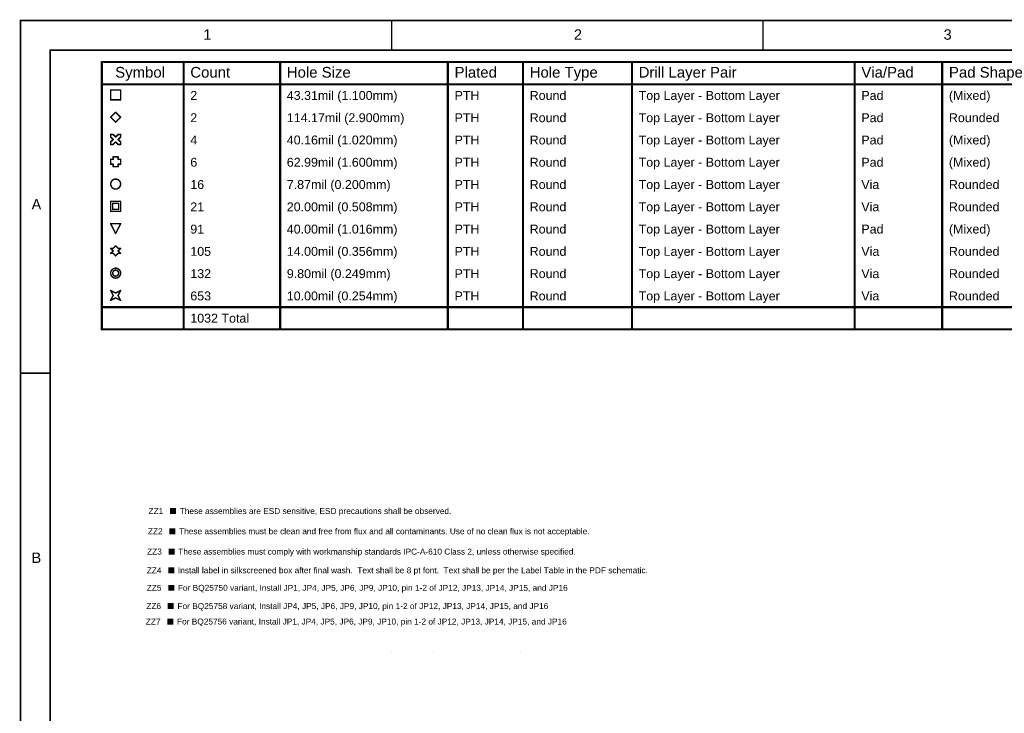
# Model space of a CAD drawing. Header units: inches. Extents: x -0.5 to 15.2, y -1.3 to 8.2.
# Tile 241 of 256: x -0.5 to 6.1, y 3.5 to 8.2. Entities that reach past the tile are written whole.
import ezdxf

# ---------------------------------------------------------------- set-up
doc = ezdxf.new("R2010")
doc.units = ezdxf.units.IN
doc.header["$MEASUREMENT"] = 0
for name, color, linetype in [('Drill Drawing', 1, 'Continuous'), ('M3 3D STEP Top', 76, 'Continuous'), ('M5 Assembly Top', 56, 'Continuous'), ('M9 Title Sheet', 56, 'Continuous')]:
    doc.layers.add(name, color=color, linetype=linetype)
doc.styles.add('Arial', font='txt', dxfattribs={"height": 0.2})

# ---------------------------------------------------------------- blocks, each defined once
blk = doc.blocks.new('A_______N____3')
at = {"layer": 'M5 Assembly Top'}
blk.add_hatch(color=56, dxfattribs=at).paths.add_polyline_path([(-0.02, -0.02), (0.02, -0.02), (0.02, 0.02), (-0.02, 0.02)])
at = {"layer": 'M5 Assembly Top', "style": 'Arial'}
for s, p in [('ZZ7', (-0.165, -0.02)), ('For BQ25756 variant, Install JP1, JP4, JP5, JP6, JP9, JP10, pin 1-2 of JP12, JP13, JP14, JP15, and JP16', (0.045, -0.02))]:
    blk.add_text(s, height=0.04, rotation=360, dxfattribs=at).set_placement(p)
blk = doc.blocks.new('A_______N____20')
at = {"layer": 'M5 Assembly Top'}
blk.add_hatch(color=56, dxfattribs=at).paths.add_polyline_path([(-0.02, -0.02), (0.02, -0.02), (0.02, 0.02), (-0.02, 0.02)])
at = {"layer": 'M5 Assembly Top', "style": 'Arial'}
for s, p in [('ZZ6', (-0.165, -0.02)), ('For BQ25758 variant, Install JP4, JP5, JP6, JP9, JP10, pin 1-2 of JP12, JP13, JP14, JP15, and JP16', (0.045, -0.02))]:
    blk.add_text(s, height=0.04, rotation=360, dxfattribs=at).set_placement(p)
blk = doc.blocks.new('A_______N____63')
at = {"layer": 'M5 Assembly Top'}
blk.add_hatch(color=56, dxfattribs=at).paths.add_polyline_path([(-0.02, -0.02), (0.02, -0.02), (0.02, 0.02), (-0.02, 0.02)])
at = {"layer": 'M5 Assembly Top', "style": 'Arial'}
for s, p in [('ZZ4', (-0.165, -0.02)), ('Install label in silkscreened box after final wash.  Text shall be 8 pt font.  Text shall be per the Label Table in the PDF schematic.', (0.045, -0.02))]:
    blk.add_text(s, height=0.04, rotation=360, dxfattribs=at).set_placement(p)
blk = doc.blocks.new('A_______N____65')
at = {"layer": 'M5 Assembly Top'}
blk.add_hatch(color=56, dxfattribs=at).paths.add_polyline_path([(-0.02, -0.02), (0.02, -0.02), (0.02, 0.02), (-0.02, 0.02)])
at = {"layer": 'M5 Assembly Top', "style": 'Arial'}
for s, p in [('ZZ5', (-0.165, -0.02)), ('For BQ25750 variant, Install JP1, JP4, JP5, JP6, JP9, JP10, pin 1-2 of JP12, JP13, JP14, JP15, and JP16', (0.045, -0.02))]:
    blk.add_text(s, height=0.04, rotation=360, dxfattribs=at).set_placement(p)
blk = doc.blocks.new('SNT_100_BK_G_66')
at = {"layer": 'M3 3D STEP Top'}
h = blk.add_hatch(color=76, dxfattribs=at)
edge = h.paths.add_edge_path()
edge.add_arc((0, 0), 0.0005, 0, 360)
blk = doc.blocks.new('SNT_100_BK_G_67')
at = {"layer": 'M3 3D STEP Top'}
h = blk.add_hatch(color=76, dxfattribs=at)
edge = h.paths.add_edge_path()
edge.add_arc((0, 0), 0.0005, 0, 360)
blk = doc.blocks.new('SNT_100_BK_G_68')
at = {"layer": 'M3 3D STEP Top'}
h = blk.add_hatch(color=76, dxfattribs=at)
edge = h.paths.add_edge_path()
edge.add_arc((0, 0), 0.0005, 0, 360)
blk = doc.blocks.new('SNT_100_BK_G_69')
at = {"layer": 'M3 3D STEP Top'}
h = blk.add_hatch(color=76, dxfattribs=at)
edge = h.paths.add_edge_path()
edge.add_arc((0, 0), 0.0005, 0, 360)
blk = doc.blocks.new('SNT_100_BK_G_70')
at = {"layer": 'M3 3D STEP Top'}
h = blk.add_hatch(color=76, dxfattribs=at)
edge = h.paths.add_edge_path()
edge.add_arc((0, 0), 0.0005, 0, 360)
blk = doc.blocks.new('SNT_100_BK_G_71')
at = {"layer": 'M3 3D STEP Top'}
h = blk.add_hatch(color=76, dxfattribs=at)
edge = h.paths.add_edge_path()
edge.add_arc((0, 0), 0.0005, 0, 360)
blk = doc.blocks.new('SNT_100_BK_G_72')
at = {"layer": 'M3 3D STEP Top'}
h = blk.add_hatch(color=76, dxfattribs=at)
edge = h.paths.add_edge_path()
edge.add_arc((0, 0), 0.0005, 0, 360)
blk = doc.blocks.new('SNT_100_BK_G_73')
at = {"layer": 'M3 3D STEP Top'}
h = blk.add_hatch(color=76, dxfattribs=at)
edge = h.paths.add_edge_path()
edge.add_arc((0, 0), 0.0005, 0, 360)
blk = doc.blocks.new('SNT_100_BK_G_74')
at = {"layer": 'M3 3D STEP Top'}
h = blk.add_hatch(color=76, dxfattribs=at)
edge = h.paths.add_edge_path()
edge.add_arc((0, 0), 0.0005, 0, 360)
blk = doc.blocks.new('SNT_100_BK_G_75')
at = {"layer": 'M3 3D STEP Top'}
h = blk.add_hatch(color=76, dxfattribs=at)
edge = h.paths.add_edge_path()
edge.add_arc((0, 0), 0.0005, 0, 360)
blk = doc.blocks.new('SNT_100_BK_G_76')
at = {"layer": 'M3 3D STEP Top'}
h = blk.add_hatch(color=76, dxfattribs=at)
edge = h.paths.add_edge_path()
edge.add_arc((0, 0), 0.0005, 0, 360)
blk = doc.blocks.new('A_______N____270')
at = {"layer": 'M5 Assembly Top'}
blk.add_hatch(color=56, dxfattribs=at).paths.add_polyline_path([(-0.02, -0.02), (0.02, -0.02), (0.02, 0.02), (-0.02, 0.02)])
at = {"layer": 'M5 Assembly Top', "style": 'Arial'}
for s, p in [('ZZ3', (-0.165, -0.02)), ('These assemblies must comply with workmanship standards IPC-A-610 Class 2, unless otherwise specified.', (0.045, -0.02))]:
    blk.add_text(s, height=0.04, rotation=360, dxfattribs=at).set_placement(p)
blk = doc.blocks.new('A_______N____271')
at = {"layer": 'M5 Assembly Top'}
blk.add_hatch(color=56, dxfattribs=at).paths.add_polyline_path([(-0.02, -0.02), (0.02, -0.02), (0.02, 0.02), (-0.02, 0.02)])
at = {"layer": 'M5 Assembly Top', "style": 'Arial'}
for s, p in [('ZZ2', (-0.165, -0.02)), ('These assemblies must be clean and free from flux and all contaminants. Use of no clean flux is not acceptable.', (0.045, -0.02))]:
    blk.add_text(s, height=0.04, rotation=360, dxfattribs=at).set_placement(p)
blk = doc.blocks.new('A_______N____273')
at = {"layer": 'M5 Assembly Top'}
blk.add_hatch(color=56, dxfattribs=at).paths.add_polyline_path([(-0.02, -0.02), (0.02, -0.02), (0.02, 0.02), (-0.02, 0.02)])
at = {"layer": 'M5 Assembly Top', "style": 'Arial'}
for s, p in [('ZZ1', (-0.165, -0.02)), ('These assemblies are ESD sensitive, ESD precautions shall be observed.', (0.045, -0.02))]:
    blk.add_text(s, height=0.04, rotation=360, dxfattribs=at).set_placement(p)

msp = doc.modelspace()

# ---------------------------------------------------------------- linework, layer by layer
at = {"layer": 'Drill Drawing'}
for points in [[(0.0565, 7.8865, 0.015, 0.015, 0), (10.8975, 7.8865, 0.015, 0.015, 0)], [(0.0565, 6.0865, 0.015, 0.015, 0), (0.0565, 7.8865, 0.015, 0.015, 0)], [(0.6074, 6.0865, 0.015, 0.015, 0), (0.6074, 7.8865, 0.015, 0.015, 0)], [(1.2572, 6.0865, 0.015, 0.015, 0), (1.2572, 7.8865, 0.015, 0.015, 0)], [(2.3869, 6.0865, 0.015, 0.015, 0), (2.3869, 7.8865, 0.015, 0.015, 0)], [(2.8927, 6.0865, 0.015, 0.015, 0), (2.8927, 7.8865, 0.015, 0.015, 0)], [(3.6265, 6.0865, 0.015, 0.015, 0), (3.6265, 7.8865, 0.015, 0.015, 0)], [(5.1261, 6.0865, 0.015, 0.015, 0), (5.1261, 7.8865, 0.015, 0.015, 0)], [(5.7159, 6.0865, 0.015, 0.015, 0), (5.7159, 7.8865, 0.015, 0.015, 0)], [(0.0565, 7.7365, 0.015, 0.015, 0), (10.8975, 7.7365, 0.015, 0.015, 0)], [(0.1163, 7.6982, 0.01, 0.01, 0), (0.183, 7.6982, 0.01, 0.01, 0)], [(0.1163, 7.6315, 0.01, 0.01, 0), (0.1163, 7.6982, 0.01, 0.01, 0)], [(0.183, 7.6315, 0.01, 0.01, 0), (0.183, 7.6982, 0.01, 0.01, 0)], [(0.1163, 7.6315, 0.01, 0.01, 0), (0.183, 7.6315, 0.01, 0.01, 0)], [(0.1163, 7.5148, 0.01, 0.01, 0), (0.1496, 7.5482, 0.01, 0.01, 0)], [(0.1163, 7.5148, 0.01, 0.01, 0), (0.1496, 7.4815, 0.01, 0.01, 0)], [(0.1496, 7.5482, 0.01, 0.01, 0), (0.183, 7.5148, 0.01, 0.01, 0)], [(0.1496, 7.4815, 0.01, 0.01, 0), (0.183, 7.5148, 0.01, 0.01, 0)], [(0.1163, 7.3815, 0.01, 0.01, 0), (0.1163, 7.3982, 0.01, 0.01, 0)], [(0.1163, 7.3982, 0.01, 0.01, 0), (0.133, 7.3982, 0.01, 0.01, 0)], [(0.1163, 7.3815, 0.01, 0.01, 0), (0.133, 7.3648, 0.01, 0.01, 0)], [(0.1163, 7.3482, 0.01, 0.01, 0), (0.133, 7.3648, 0.01, 0.01, 0)], [(0.133, 7.3982, 0.01, 0.01, 0), (0.1496, 7.3815, 0.01, 0.01, 0)], [(0.1496, 7.3815, 0.01, 0.01, 0), (0.1663, 7.3982, 0.01, 0.01, 0)], [(0.1663, 7.3982, 0.01, 0.01, 0), (0.183, 7.3982, 0.01, 0.01, 0)], [(0.1663, 7.3648, 0.01, 0.01, 0), (0.183, 7.3815, 0.01, 0.01, 0)], [(0.1663, 7.3648, 0.01, 0.01, 0), (0.183, 7.3482, 0.01, 0.01, 0)], [(0.183, 7.3815, 0.01, 0.01, 0), (0.183, 7.3982, 0.01, 0.01, 0)], [(0.1163, 7.3315, 0.01, 0.01, 0), (0.1163, 7.3482, 0.01, 0.01, 0)], [(0.1163, 7.3315, 0.01, 0.01, 0), (0.133, 7.3315, 0.01, 0.01, 0)], [(0.133, 7.3315, 0.01, 0.01, 0), (0.1496, 7.3482, 0.01, 0.01, 0)], [(0.1496, 7.3482, 0.01, 0.01, 0), (0.1663, 7.3315, 0.01, 0.01, 0)], [(0.1663, 7.3315, 0.01, 0.01, 0), (0.183, 7.3315, 0.01, 0.01, 0)], [(0.183, 7.3315, 0.01, 0.01, 0), (0.183, 7.3482, 0.01, 0.01, 0)], [(0.1163, 7.1982, 0.01, 0.01, 0), (0.1163, 7.2315, 0.01, 0.01, 0)], [(0.1163, 7.2315, 0.01, 0.01, 0), (0.133, 7.2315, 0.01, 0.01, 0)], [(0.133, 7.2315, 0.01, 0.01, 0), (0.133, 7.2482, 0.01, 0.01, 0)], [(0.133, 7.2482, 0.01, 0.01, 0), (0.1663, 7.2482, 0.01, 0.01, 0)], [(0.1663, 7.2315, 0.01, 0.01, 0), (0.1663, 7.2482, 0.01, 0.01, 0)], [(0.1663, 7.2315, 0.01, 0.01, 0), (0.183, 7.2315, 0.01, 0.01, 0)], [(0.183, 7.1982, 0.01, 0.01, 0), (0.183, 7.2315, 0.01, 0.01, 0)], [(0.1163, 7.1982, 0.01, 0.01, 0), (0.133, 7.1982, 0.01, 0.01, 0)], [(0.133, 7.1815, 0.01, 0.01, 0), (0.133, 7.1982, 0.01, 0.01, 0)], [(0.133, 7.1815, 0.01, 0.01, 0), (0.1663, 7.1815, 0.01, 0.01, 0)], [(0.1663, 7.1982, 0.01, 0.01, 0), (0.183, 7.1982, 0.01, 0.01, 0)], [(0.1663, 7.1815, 0.01, 0.01, 0), (0.1663, 7.1982, 0.01, 0.01, 0)], [(0.1163, 6.9482, 0.01, 0.01, 0), (0.183, 6.9482, 0.01, 0.01, 0)], [(0.1163, 6.8815, 0.01, 0.01, 0), (0.1163, 6.9482, 0.01, 0.01, 0)], [(0.1296, 6.9348, 0.01, 0.01, 0), (0.1696, 6.9348, 0.01, 0.01, 0)], [(0.1296, 6.8948, 0.01, 0.01, 0), (0.1296, 6.9348, 0.01, 0.01, 0)], [(0.1296, 6.8948, 0.01, 0.01, 0), (0.1696, 6.8948, 0.01, 0.01, 0)], [(0.1696, 6.8948, 0.01, 0.01, 0), (0.1696, 6.9348, 0.01, 0.01, 0)], [(0.183, 6.8815, 0.01, 0.01, 0), (0.183, 6.9482, 0.01, 0.01, 0)], [(0.1163, 6.8815, 0.01, 0.01, 0), (0.183, 6.8815, 0.01, 0.01, 0)], [(0.1163, 6.7982, 0.01, 0.01, 0), (0.183, 6.7982, 0.01, 0.01, 0)], [(0.1163, 6.7982, 0.01, 0.01, 0), (0.1496, 6.7315, 0.01, 0.01, 0)], [(0.1496, 6.7315, 0.01, 0.01, 0), (0.183, 6.7982, 0.01, 0.01, 0)], [(0.1163, 6.6315, 0.01, 0.01, 0), (0.133, 6.6148, 0.01, 0.01, 0)], [(0.1163, 6.6315, 0.01, 0.01, 0), (0.133, 6.6315, 0.01, 0.01, 0)], [(0.133, 6.6315, 0.01, 0.01, 0), (0.1496, 6.6482, 0.01, 0.01, 0)], [(0.1496, 6.6482, 0.01, 0.01, 0), (0.1663, 6.6315, 0.01, 0.01, 0)], [(0.1663, 6.6315, 0.01, 0.01, 0), (0.183, 6.6315, 0.01, 0.01, 0)], [(0.1663, 6.6148, 0.01, 0.01, 0), (0.183, 6.6315, 0.01, 0.01, 0)], [(0.1163, 6.5982, 0.01, 0.01, 0), (0.133, 6.6148, 0.01, 0.01, 0)], [(0.1163, 6.5982, 0.01, 0.01, 0), (0.133, 6.5982, 0.01, 0.01, 0)], [(0.133, 6.5982, 0.01, 0.01, 0), (0.1496, 6.5815, 0.01, 0.01, 0)], [(0.1496, 6.5815, 0.01, 0.01, 0), (0.1663, 6.5982, 0.01, 0.01, 0)], [(0.1663, 6.6148, 0.01, 0.01, 0), (0.183, 6.5982, 0.01, 0.01, 0)], [(0.1663, 6.5982, 0.01, 0.01, 0), (0.183, 6.5982, 0.01, 0.01, 0)], [(0.1163, 6.3482, 0.01, 0.01, 0), (0.1496, 6.3315, 0.01, 0.01, 0)], [(0.1163, 6.3482, 0.01, 0.01, 0), (0.133, 6.3148, 0.01, 0.01, 0)], [(0.1163, 6.2815, 0.01, 0.01, 0), (0.133, 6.3148, 0.01, 0.01, 0)], [(0.1163, 6.2815, 0.01, 0.01, 0), (0.1496, 6.2982, 0.01, 0.01, 0)], [(0.1496, 6.3315, 0.01, 0.01, 0), (0.183, 6.3482, 0.01, 0.01, 0)], [(0.1496, 6.2982, 0.01, 0.01, 0), (0.183, 6.2815, 0.01, 0.01, 0)], [(0.1663, 6.3148, 0.01, 0.01, 0), (0.183, 6.3482, 0.01, 0.01, 0)], [(0.1663, 6.3148, 0.01, 0.01, 0), (0.183, 6.2815, 0.01, 0.01, 0)], [(0.0565, 6.2365, 0.015, 0.015, 0), (10.8975, 6.2365, 0.015, 0.015, 0)], [(0.0565, 6.0865, 0.015, 0.015, 0), (10.8975, 6.0865, 0.015, 0.015, 0)]]:
    msp.add_lwpolyline(points, format="xyseb", dxfattribs=at)
for points in [[(0.0527, 7.8865, 0.0075, 0.0075, 1), (0.0602, 7.8865, 0.0075, 0.0075, 1)], [(0.0527, 7.8865, 0.0075, 0.0075, 1), (0.0602, 7.8865, 0.0075, 0.0075, 1)], [(0.6036, 7.8865, 0.0075, 0.0075, 1), (0.6111, 7.8865, 0.0075, 0.0075, 1)], [(1.2535, 7.8865, 0.0075, 0.0075, 1), (1.261, 7.8865, 0.0075, 0.0075, 1)], [(2.3831, 7.8865, 0.0075, 0.0075, 1), (2.3906, 7.8865, 0.0075, 0.0075, 1)], [(2.889, 7.8865, 0.0075, 0.0075, 1), (2.8965, 7.8865, 0.0075, 0.0075, 1)], [(3.6228, 7.8865, 0.0075, 0.0075, 1), (3.6303, 7.8865, 0.0075, 0.0075, 1)], [(5.1223, 7.8865, 0.0075, 0.0075, 1), (5.1298, 7.8865, 0.0075, 0.0075, 1)], [(5.7122, 7.8865, 0.0075, 0.0075, 1), (5.7197, 7.8865, 0.0075, 0.0075, 1)], [(0.0527, 7.7365, 0.0075, 0.0075, 1), (0.0602, 7.7365, 0.0075, 0.0075, 1)], [(0.1138, 7.6982, 0.005, 0.005, 1), (0.1188, 7.6982, 0.005, 0.005, 1)], [(0.1138, 7.6982, 0.005, 0.005, 1), (0.1188, 7.6982, 0.005, 0.005, 1)], [(0.1805, 7.6982, 0.005, 0.005, 1), (0.1855, 7.6982, 0.005, 0.005, 1)], [(0.1805, 7.6982, 0.005, 0.005, 1), (0.1855, 7.6982, 0.005, 0.005, 1)], [(0.1138, 7.6315, 0.005, 0.005, 1), (0.1188, 7.6315, 0.005, 0.005, 1)], [(0.1138, 7.6315, 0.005, 0.005, 1), (0.1188, 7.6315, 0.005, 0.005, 1)], [(0.1805, 7.6315, 0.005, 0.005, 1), (0.1855, 7.6315, 0.005, 0.005, 1)], [(0.1805, 7.6315, 0.005, 0.005, 1), (0.1855, 7.6315, 0.005, 0.005, 1)], [(0.1138, 7.5148, 0.005, 0.005, 1), (0.1188, 7.5148, 0.005, 0.005, 1)], [(0.1138, 7.5148, 0.005, 0.005, 1), (0.1188, 7.5148, 0.005, 0.005, 1)], [(0.1471, 7.5482, 0.005, 0.005, 1), (0.1521, 7.5482, 0.005, 0.005, 1)], [(0.1471, 7.5482, 0.005, 0.005, 1), (0.1521, 7.5482, 0.005, 0.005, 1)], [(0.1805, 7.5148, 0.005, 0.005, 1), (0.1855, 7.5148, 0.005, 0.005, 1)], [(0.1805, 7.5148, 0.005, 0.005, 1), (0.1855, 7.5148, 0.005, 0.005, 1)], [(0.1471, 7.4815, 0.005, 0.005, 1), (0.1521, 7.4815, 0.005, 0.005, 1)], [(0.1471, 7.4815, 0.005, 0.005, 1), (0.1521, 7.4815, 0.005, 0.005, 1)], [(0.1138, 7.3982, 0.005, 0.005, 1), (0.1188, 7.3982, 0.005, 0.005, 1)], [(0.1138, 7.3982, 0.005, 0.005, 1), (0.1188, 7.3982, 0.005, 0.005, 1)], [(0.1138, 7.3815, 0.005, 0.005, 1), (0.1188, 7.3815, 0.005, 0.005, 1)], [(0.1138, 7.3815, 0.005, 0.005, 1), (0.1188, 7.3815, 0.005, 0.005, 1)], [(0.1305, 7.3982, 0.005, 0.005, 1), (0.1355, 7.3982, 0.005, 0.005, 1)], [(0.1305, 7.3982, 0.005, 0.005, 1), (0.1355, 7.3982, 0.005, 0.005, 1)], [(0.1305, 7.3648, 0.005, 0.005, 1), (0.1355, 7.3648, 0.005, 0.005, 1)], [(0.1305, 7.3648, 0.005, 0.005, 1), (0.1355, 7.3648, 0.005, 0.005, 1)], [(0.1471, 7.3815, 0.005, 0.005, 1), (0.1521, 7.3815, 0.005, 0.005, 1)], [(0.1471, 7.3815, 0.005, 0.005, 1), (0.1521, 7.3815, 0.005, 0.005, 1)], [(0.1638, 7.3982, 0.005, 0.005, 1), (0.1688, 7.3982, 0.005, 0.005, 1)], [(0.1638, 7.3982, 0.005, 0.005, 1), (0.1688, 7.3982, 0.005, 0.005, 1)], [(0.1638, 7.3648, 0.005, 0.005, 1), (0.1688, 7.3648, 0.005, 0.005, 1)], [(0.1638, 7.3648, 0.005, 0.005, 1), (0.1688, 7.3648, 0.005, 0.005, 1)], [(0.1805, 7.3982, 0.005, 0.005, 1), (0.1855, 7.3982, 0.005, 0.005, 1)], [(0.1805, 7.3982, 0.005, 0.005, 1), (0.1855, 7.3982, 0.005, 0.005, 1)], [(0.1805, 7.3815, 0.005, 0.005, 1), (0.1855, 7.3815, 0.005, 0.005, 1)], [(0.1805, 7.3815, 0.005, 0.005, 1), (0.1855, 7.3815, 0.005, 0.005, 1)], [(0.1138, 7.3482, 0.005, 0.005, 1), (0.1188, 7.3482, 0.005, 0.005, 1)], [(0.1138, 7.3482, 0.005, 0.005, 1), (0.1188, 7.3482, 0.005, 0.005, 1)], [(0.1138, 7.3315, 0.005, 0.005, 1), (0.1188, 7.3315, 0.005, 0.005, 1)], [(0.1138, 7.3315, 0.005, 0.005, 1), (0.1188, 7.3315, 0.005, 0.005, 1)], [(0.1305, 7.3315, 0.005, 0.005, 1), (0.1355, 7.3315, 0.005, 0.005, 1)], [(0.1305, 7.3315, 0.005, 0.005, 1), (0.1355, 7.3315, 0.005, 0.005, 1)], [(0.1471, 7.3482, 0.005, 0.005, 1), (0.1521, 7.3482, 0.005, 0.005, 1)], [(0.1471, 7.3482, 0.005, 0.005, 1), (0.1521, 7.3482, 0.005, 0.005, 1)], [(0.1638, 7.3315, 0.005, 0.005, 1), (0.1688, 7.3315, 0.005, 0.005, 1)], [(0.1638, 7.3315, 0.005, 0.005, 1), (0.1688, 7.3315, 0.005, 0.005, 1)], [(0.1805, 7.3482, 0.005, 0.005, 1), (0.1855, 7.3482, 0.005, 0.005, 1)], [(0.1805, 7.3482, 0.005, 0.005, 1), (0.1855, 7.3482, 0.005, 0.005, 1)], [(0.1805, 7.3315, 0.005, 0.005, 1), (0.1855, 7.3315, 0.005, 0.005, 1)], [(0.1805, 7.3315, 0.005, 0.005, 1), (0.1855, 7.3315, 0.005, 0.005, 1)], [(0.1138, 7.2315, 0.005, 0.005, 1), (0.1188, 7.2315, 0.005, 0.005, 1)], [(0.1138, 7.2315, 0.005, 0.005, 1), (0.1188, 7.2315, 0.005, 0.005, 1)], [(0.1305, 7.2482, 0.005, 0.005, 1), (0.1355, 7.2482, 0.005, 0.005, 1)], [(0.1305, 7.2482, 0.005, 0.005, 1), (0.1355, 7.2482, 0.005, 0.005, 1)], [(0.1305, 7.2315, 0.005, 0.005, 1), (0.1355, 7.2315, 0.005, 0.005, 1)], [(0.1305, 7.2315, 0.005, 0.005, 1), (0.1355, 7.2315, 0.005, 0.005, 1)], [(0.1638, 7.2482, 0.005, 0.005, 1), (0.1688, 7.2482, 0.005, 0.005, 1)], [(0.1638, 7.2482, 0.005, 0.005, 1), (0.1688, 7.2482, 0.005, 0.005, 1)], [(0.1638, 7.2315, 0.005, 0.005, 1), (0.1688, 7.2315, 0.005, 0.005, 1)], [(0.1638, 7.2315, 0.005, 0.005, 1), (0.1688, 7.2315, 0.005, 0.005, 1)], [(0.1805, 7.2315, 0.005, 0.005, 1), (0.1855, 7.2315, 0.005, 0.005, 1)], [(0.1805, 7.2315, 0.005, 0.005, 1), (0.1855, 7.2315, 0.005, 0.005, 1)], [(0.1138, 7.1982, 0.005, 0.005, 1), (0.1188, 7.1982, 0.005, 0.005, 1)], [(0.1138, 7.1982, 0.005, 0.005, 1), (0.1188, 7.1982, 0.005, 0.005, 1)], [(0.1305, 7.1982, 0.005, 0.005, 1), (0.1355, 7.1982, 0.005, 0.005, 1)], [(0.1305, 7.1982, 0.005, 0.005, 1), (0.1355, 7.1982, 0.005, 0.005, 1)], [(0.1305, 7.1815, 0.005, 0.005, 1), (0.1355, 7.1815, 0.005, 0.005, 1)], [(0.1305, 7.1815, 0.005, 0.005, 1), (0.1355, 7.1815, 0.005, 0.005, 1)], [(0.1638, 7.1982, 0.005, 0.005, 1), (0.1688, 7.1982, 0.005, 0.005, 1)], [(0.1638, 7.1982, 0.005, 0.005, 1), (0.1688, 7.1982, 0.005, 0.005, 1)], [(0.1638, 7.1815, 0.005, 0.005, 1), (0.1688, 7.1815, 0.005, 0.005, 1)], [(0.1638, 7.1815, 0.005, 0.005, 1), (0.1688, 7.1815, 0.005, 0.005, 1)], [(0.1805, 7.1982, 0.005, 0.005, 1), (0.1855, 7.1982, 0.005, 0.005, 1)], [(0.1805, 7.1982, 0.005, 0.005, 1), (0.1855, 7.1982, 0.005, 0.005, 1)], [(0.183, 7.0648, 0.01, 0.01, 1), (0.1163, 7.0648, 0.01, 0.01, 1)], [(0.1138, 7.0648, 0.005, 0.005, 1), (0.1188, 7.0648, 0.005, 0.005, 1)], [(0.1805, 7.0648, 0.005, 0.005, 1), (0.1855, 7.0648, 0.005, 0.005, 1)], [(0.1138, 6.9482, 0.005, 0.005, 1), (0.1188, 6.9482, 0.005, 0.005, 1)], [(0.1138, 6.9482, 0.005, 0.005, 1), (0.1188, 6.9482, 0.005, 0.005, 1)], [(0.1271, 6.9348, 0.005, 0.005, 1), (0.1321, 6.9348, 0.005, 0.005, 1)], [(0.1271, 6.9348, 0.005, 0.005, 1), (0.1321, 6.9348, 0.005, 0.005, 1)], [(0.1271, 6.8948, 0.005, 0.005, 1), (0.1321, 6.8948, 0.005, 0.005, 1)], [(0.1271, 6.8948, 0.005, 0.005, 1), (0.1321, 6.8948, 0.005, 0.005, 1)], [(0.1671, 6.9348, 0.005, 0.005, 1), (0.1721, 6.9348, 0.005, 0.005, 1)], [(0.1671, 6.9348, 0.005, 0.005, 1), (0.1721, 6.9348, 0.005, 0.005, 1)], [(0.1671, 6.8948, 0.005, 0.005, 1), (0.1721, 6.8948, 0.005, 0.005, 1)], [(0.1671, 6.8948, 0.005, 0.005, 1), (0.1721, 6.8948, 0.005, 0.005, 1)], [(0.1805, 6.9482, 0.005, 0.005, 1), (0.1855, 6.9482, 0.005, 0.005, 1)], [(0.1805, 6.9482, 0.005, 0.005, 1), (0.1855, 6.9482, 0.005, 0.005, 1)], [(0.1138, 6.8815, 0.005, 0.005, 1), (0.1188, 6.8815, 0.005, 0.005, 1)], [(0.1138, 6.8815, 0.005, 0.005, 1), (0.1188, 6.8815, 0.005, 0.005, 1)], [(0.1805, 6.8815, 0.005, 0.005, 1), (0.1855, 6.8815, 0.005, 0.005, 1)], [(0.1805, 6.8815, 0.005, 0.005, 1), (0.1855, 6.8815, 0.005, 0.005, 1)], [(0.1138, 6.7982, 0.005, 0.005, 1), (0.1188, 6.7982, 0.005, 0.005, 1)], [(0.1138, 6.7982, 0.005, 0.005, 1), (0.1188, 6.7982, 0.005, 0.005, 1)], [(0.1805, 6.7982, 0.005, 0.005, 1), (0.1855, 6.7982, 0.005, 0.005, 1)], [(0.1805, 6.7982, 0.005, 0.005, 1), (0.1855, 6.7982, 0.005, 0.005, 1)], [(0.1471, 6.7315, 0.005, 0.005, 1), (0.1521, 6.7315, 0.005, 0.005, 1)], [(0.1471, 6.7315, 0.005, 0.005, 1), (0.1521, 6.7315, 0.005, 0.005, 1)], [(0.1138, 6.6315, 0.005, 0.005, 1), (0.1188, 6.6315, 0.005, 0.005, 1)], [(0.1138, 6.6315, 0.005, 0.005, 1), (0.1188, 6.6315, 0.005, 0.005, 1)], [(0.1305, 6.6315, 0.005, 0.005, 1), (0.1355, 6.6315, 0.005, 0.005, 1)], [(0.1305, 6.6315, 0.005, 0.005, 1), (0.1355, 6.6315, 0.005, 0.005, 1)], [(0.1471, 6.6482, 0.005, 0.005, 1), (0.1521, 6.6482, 0.005, 0.005, 1)], [(0.1471, 6.6482, 0.005, 0.005, 1), (0.1521, 6.6482, 0.005, 0.005, 1)], [(0.1638, 6.6315, 0.005, 0.005, 1), (0.1688, 6.6315, 0.005, 0.005, 1)], [(0.1638, 6.6315, 0.005, 0.005, 1), (0.1688, 6.6315, 0.005, 0.005, 1)], [(0.1805, 6.6315, 0.005, 0.005, 1), (0.1855, 6.6315, 0.005, 0.005, 1)], [(0.1805, 6.6315, 0.005, 0.005, 1), (0.1855, 6.6315, 0.005, 0.005, 1)], [(0.1138, 6.5982, 0.005, 0.005, 1), (0.1188, 6.5982, 0.005, 0.005, 1)], [(0.1138, 6.5982, 0.005, 0.005, 1), (0.1188, 6.5982, 0.005, 0.005, 1)], [(0.1305, 6.6148, 0.005, 0.005, 1), (0.1355, 6.6148, 0.005, 0.005, 1)], [(0.1305, 6.6148, 0.005, 0.005, 1), (0.1355, 6.6148, 0.005, 0.005, 1)], [(0.1305, 6.5982, 0.005, 0.005, 1), (0.1355, 6.5982, 0.005, 0.005, 1)], [(0.1305, 6.5982, 0.005, 0.005, 1), (0.1355, 6.5982, 0.005, 0.005, 1)], [(0.1471, 6.5815, 0.005, 0.005, 1), (0.1521, 6.5815, 0.005, 0.005, 1)], [(0.1471, 6.5815, 0.005, 0.005, 1), (0.1521, 6.5815, 0.005, 0.005, 1)], [(0.1638, 6.6148, 0.005, 0.005, 1), (0.1688, 6.6148, 0.005, 0.005, 1)], [(0.1638, 6.6148, 0.005, 0.005, 1), (0.1688, 6.6148, 0.005, 0.005, 1)], [(0.1638, 6.5982, 0.005, 0.005, 1), (0.1688, 6.5982, 0.005, 0.005, 1)], [(0.1638, 6.5982, 0.005, 0.005, 1), (0.1688, 6.5982, 0.005, 0.005, 1)], [(0.1805, 6.5982, 0.005, 0.005, 1), (0.1855, 6.5982, 0.005, 0.005, 1)], [(0.1805, 6.5982, 0.005, 0.005, 1), (0.1855, 6.5982, 0.005, 0.005, 1)], [(0.183, 6.4648, 0.01, 0.01, 1), (0.1163, 6.4648, 0.01, 0.01, 1)], [(0.1138, 6.4648, 0.005, 0.005, 1), (0.1188, 6.4648, 0.005, 0.005, 1)], [(0.1696, 6.4648, 0.01, 0.01, 1), (0.1296, 6.4648, 0.01, 0.01, 1)], [(0.1271, 6.4648, 0.005, 0.005, 1), (0.1321, 6.4648, 0.005, 0.005, 1)], [(0.1671, 6.4648, 0.005, 0.005, 1), (0.1721, 6.4648, 0.005, 0.005, 1)], [(0.1805, 6.4648, 0.005, 0.005, 1), (0.1855, 6.4648, 0.005, 0.005, 1)], [(0.1138, 6.3482, 0.005, 0.005, 1), (0.1188, 6.3482, 0.005, 0.005, 1)], [(0.1138, 6.3482, 0.005, 0.005, 1), (0.1188, 6.3482, 0.005, 0.005, 1)], [(0.1305, 6.3148, 0.005, 0.005, 1), (0.1355, 6.3148, 0.005, 0.005, 1)], [(0.1305, 6.3148, 0.005, 0.005, 1), (0.1355, 6.3148, 0.005, 0.005, 1)], [(0.1471, 6.3315, 0.005, 0.005, 1), (0.1521, 6.3315, 0.005, 0.005, 1)], [(0.1471, 6.3315, 0.005, 0.005, 1), (0.1521, 6.3315, 0.005, 0.005, 1)], [(0.1471, 6.2982, 0.005, 0.005, 1), (0.1521, 6.2982, 0.005, 0.005, 1)], [(0.1471, 6.2982, 0.005, 0.005, 1), (0.1521, 6.2982, 0.005, 0.005, 1)], [(0.1638, 6.3148, 0.005, 0.005, 1), (0.1688, 6.3148, 0.005, 0.005, 1)], [(0.1638, 6.3148, 0.005, 0.005, 1), (0.1688, 6.3148, 0.005, 0.005, 1)], [(0.1805, 6.3482, 0.005, 0.005, 1), (0.1855, 6.3482, 0.005, 0.005, 1)], [(0.1805, 6.3482, 0.005, 0.005, 1), (0.1855, 6.3482, 0.005, 0.005, 1)], [(0.0527, 6.2365, 0.0075, 0.0075, 1), (0.0602, 6.2365, 0.0075, 0.0075, 1)], [(0.1138, 6.2815, 0.005, 0.005, 1), (0.1188, 6.2815, 0.005, 0.005, 1)], [(0.1138, 6.2815, 0.005, 0.005, 1), (0.1188, 6.2815, 0.005, 0.005, 1)], [(0.1805, 6.2815, 0.005, 0.005, 1), (0.1855, 6.2815, 0.005, 0.005, 1)], [(0.1805, 6.2815, 0.005, 0.005, 1), (0.1855, 6.2815, 0.005, 0.005, 1)], [(0.0527, 6.0865, 0.0075, 0.0075, 1), (0.0602, 6.0865, 0.0075, 0.0075, 1)], [(0.0527, 6.0865, 0.0075, 0.0075, 1), (0.0602, 6.0865, 0.0075, 0.0075, 1)], [(0.6036, 6.0865, 0.0075, 0.0075, 1), (0.6111, 6.0865, 0.0075, 0.0075, 1)], [(1.2535, 6.0865, 0.0075, 0.0075, 1), (1.261, 6.0865, 0.0075, 0.0075, 1)], [(2.3831, 6.0865, 0.0075, 0.0075, 1), (2.3906, 6.0865, 0.0075, 0.0075, 1)], [(2.889, 6.0865, 0.0075, 0.0075, 1), (2.8965, 6.0865, 0.0075, 0.0075, 1)], [(3.6228, 6.0865, 0.0075, 0.0075, 1), (3.6303, 6.0865, 0.0075, 0.0075, 1)], [(5.1223, 6.0865, 0.0075, 0.0075, 1), (5.1298, 6.0865, 0.0075, 0.0075, 1)], [(5.7122, 6.0865, 0.0075, 0.0075, 1), (5.7197, 6.0865, 0.0075, 0.0075, 1)]]:
    msp.add_lwpolyline(points, format="xyseb", close=True, dxfattribs=at)
at = {"layer": 'M9 Title Sheet'}
for points in [[(-0.4915, 8.1665, 0.01, 0.01, 0), (14.5085, 8.1665, 0.01, 0.01, 0)], [(-0.4915, -1.3335, 0.01, 0.01, 0), (-0.4915, 8.1665, 0.01, 0.01, 0)], [(2.0085, 7.9665, 0.01, 0.01, 0), (2.0085, 8.1665, 0.01, 0.01, 0)], [(4.5085, 7.9665, 0.01, 0.01, 0), (4.5085, 8.1665, 0.01, 0.01, 0)], [(-0.2915, 7.9665, 0.01, 0.01, 0), (14.3085, 7.9665, 0.01, 0.01, 0)], [(-0.2915, -1.1335, 0.01, 0.01, 0), (-0.2915, 7.9665, 0.01, 0.01, 0)], [(-0.4915, 5.7915, 0.01, 0.01, 0), (-0.2915, 5.7915, 0.01, 0.01, 0)]]:
    msp.add_lwpolyline(points, format="xyseb", dxfattribs=at)
for points in [[(-0.494, 8.1665, 0.005, 0.005, 1), (-0.489, 8.1665, 0.005, 0.005, 1)], [(-0.494, 8.1665, 0.005, 0.005, 1), (-0.489, 8.1665, 0.005, 0.005, 1)], [(2.006, 8.1665, 0.005, 0.005, 1), (2.011, 8.1665, 0.005, 0.005, 1)], [(4.506, 8.1665, 0.005, 0.005, 1), (4.511, 8.1665, 0.005, 0.005, 1)], [(-0.294, 7.9665, 0.005, 0.005, 1), (-0.289, 7.9665, 0.005, 0.005, 1)], [(-0.294, 7.9665, 0.005, 0.005, 1), (-0.289, 7.9665, 0.005, 0.005, 1)], [(2.006, 7.9665, 0.005, 0.005, 1), (2.011, 7.9665, 0.005, 0.005, 1)], [(4.506, 7.9665, 0.005, 0.005, 1), (4.511, 7.9665, 0.005, 0.005, 1)], [(-0.494, 5.7915, 0.005, 0.005, 1), (-0.489, 5.7915, 0.005, 0.005, 1)], [(-0.294, 5.7915, 0.005, 0.005, 1), (-0.289, 5.7915, 0.005, 0.005, 1)]]:
    msp.add_lwpolyline(points, format="xyseb", close=True, dxfattribs=at)

# ---------------------------------------------------------------- block references
for name, p in [('A_______N____273', (0.536, 4.863)), ('A_______N____271', (0.532, 4.727)), ('A_______N____270', (0.526, 4.59)), ('A_______N____63', (0.524, 4.464)), ('A_______N____65', (0.524, 4.346)), ('A_______N____20', (0.521, 4.223)), ('A_______N____3', (0.518, 4.119))]:
    msp.add_blockref(name, p)
at = {"rotation": 90}
for name, p in [('SNT_100_BK_G_74', (1.4264, 3.9173)), ('SNT_100_BK_G_73', (1.7118, 3.9173)), ('SNT_100_BK_G_72', (2.0071, 3.9173)), ('SNT_100_BK_G_71', (2.2925, 3.9173)), ('SNT_100_BK_G_70', (2.5878, 3.9173)), ('SNT_100_BK_G_69', (2.8732, 3.9173)), ('SNT_100_BK_G_68', (3.1685, 3.9173)), ('SNT_100_BK_G_67', (3.4539, 3.9173)), ('SNT_100_BK_G_66', (3.7787, 3.9173)), ('SNT_100_BK_G_76', (1.515, 3.59)), ('SNT_100_BK_G_75', (1.781, 3.577))]:
    msp.add_blockref(name, p, dxfattribs=at)

# ---------------------------------------------------------------- texts
at = {"layer": 'Drill Drawing', "style": 'Arial'}
for s, height, p in [('Symbol', 0.072, (0.1465, 7.7815)), ('Count', 0.072, (0.6524, 7.7815)), ('Hole Size', 0.072, (1.3022, 7.7815)), ('Plated', 0.072, (2.4319, 7.7815)), ('Hole Type', 0.072, (2.9377, 7.7815)), ('Drill Layer Pair', 0.072, (3.6715, 7.7815)), ('Via/Pad', 0.072, (5.1711, 7.7815)), ('Pad Shape', 0.072, (5.7609, 7.7815)), ('2', 0.06, (0.6524, 7.6315)), ('43.31mil (1.100mm)', 0.06, (1.3022, 7.6315)), ('PTH', 0.06, (2.4319, 7.6315)), ('Round', 0.06, (2.9377, 7.6315)), ('Top Layer - Bottom Layer', 0.06, (3.6715, 7.6315)), ('Pad', 0.06, (5.1711, 7.6315)), ('(Mixed)', 0.06, (5.7609, 7.6315)), ('2', 0.06, (0.6524, 7.4815)), ('114.17mil (2.900mm)', 0.06, (1.3022, 7.4815)), ('PTH', 0.06, (2.4319, 7.4815)), ('Round', 0.06, (2.9377, 7.4815)), ('Top Layer - Bottom Layer', 0.06, (3.6715, 7.4815)), ('Pad', 0.06, (5.1711, 7.4815)), ('Rounded', 0.06, (5.7609, 7.4815)), ('4', 0.06, (0.6524, 7.3315)), ('40.16mil (1.020mm)', 0.06, (1.3022, 7.3315)), ('PTH', 0.06, (2.4319, 7.3315)), ('Round', 0.06, (2.9377, 7.3315)), ('Top Layer - Bottom Layer', 0.06, (3.6715, 7.3315)), ('Pad', 0.06, (5.1711, 7.3315)), ('(Mixed)', 0.06, (5.7609, 7.3315)), ('6', 0.06, (0.6524, 7.1815)), ('62.99mil (1.600mm)', 0.06, (1.3022, 7.1815)), ('PTH', 0.06, (2.4319, 7.1815)), ('Round', 0.06, (2.9377, 7.1815)), ('Top Layer - Bottom Layer', 0.06, (3.6715, 7.1815)), ('Pad', 0.06, (5.1711, 7.1815)), ('(Mixed)', 0.06, (5.7609, 7.1815)), ('7.87mil (0.200mm)', 0.06, (1.3022, 7.0315)), ('Round', 0.06, (2.9377, 7.0315)), ('Via', 0.06, (5.1711, 7.0315)), ('Rounded', 0.06, (5.7609, 7.0315)), ('16', 0.06, (0.6524, 7.0315)), ('PTH', 0.06, (2.4319, 7.0315)), ('Top Layer - Bottom Layer', 0.06, (3.6715, 7.0315)), ('21', 0.06, (0.6524, 6.8815)), ('20.00mil (0.508mm)', 0.06, (1.3022, 6.8815)), ('PTH', 0.06, (2.4319, 6.8815)), ('Round', 0.06, (2.9377, 6.8815)), ('Top Layer - Bottom Layer', 0.06, (3.6715, 6.8815)), ('Via', 0.06, (5.1711, 6.8815)), ('Rounded', 0.06, (5.7609, 6.8815)), ('91', 0.06, (0.6524, 6.7315)), ('40.00mil (1.016mm)', 0.06, (1.3022, 6.7315)), ('PTH', 0.06, (2.4319, 6.7315)), ('Round', 0.06, (2.9377, 6.7315)), ('Top Layer - Bottom Layer', 0.06, (3.6715, 6.7315)), ('Pad', 0.06, (5.1711, 6.7315)), ('(Mixed)', 0.06, (5.7609, 6.7315)), ('105', 0.06, (0.6524, 6.5815)), ('14.00mil (0.356mm)', 0.06, (1.3022, 6.5815)), ('PTH', 0.06, (2.4319, 6.5815)), ('Round', 0.06, (2.9377, 6.5815)), ('Top Layer - Bottom Layer', 0.06, (3.6715, 6.5815)), ('Via', 0.06, (5.1711, 6.5815)), ('Rounded', 0.06, (5.7609, 6.5815)), ('9.80mil (0.249mm)', 0.06, (1.3022, 6.4315)), ('132', 0.06, (0.6524, 6.4315)), ('PTH', 0.06, (2.4319, 6.4315)), ('Round', 0.06, (2.9377, 6.4315)), ('Top Layer - Bottom Layer', 0.06, (3.6715, 6.4315)), ('Via', 0.06, (5.1711, 6.4315)), ('Rounded', 0.06, (5.7609, 6.4315)), ('653', 0.06, (0.6524, 6.2815)), ('10.00mil (0.254mm)', 0.06, (1.3022, 6.2815)), ('PTH', 0.06, (2.4319, 6.2815)), ('Round', 0.06, (2.9377, 6.2815)), ('Top Layer - Bottom Layer', 0.06, (3.6715, 6.2815)), ('Via', 0.06, (5.1711, 6.2815)), ('Rounded', 0.06, (5.7609, 6.2815)), ('1032 Total', 0.06, (0.6524, 6.1315))]:
    msp.add_text(s, height=height, dxfattribs=at).set_placement(p)
at = {"layer": 'M9 Title Sheet', "style": 'Arial'}
for s, p in [('1', (0.7398, 8.0365)), ('2', (3.2355, 8.0365)), ('3', (5.7248, 8.0365)), ('A', (-0.4165, 6.8935)), ('B', (-0.4165, 4.5135))]:
    msp.add_text(s, height=0.07, dxfattribs=at).set_placement(p)

doc.saveas('drawing.dxf')
